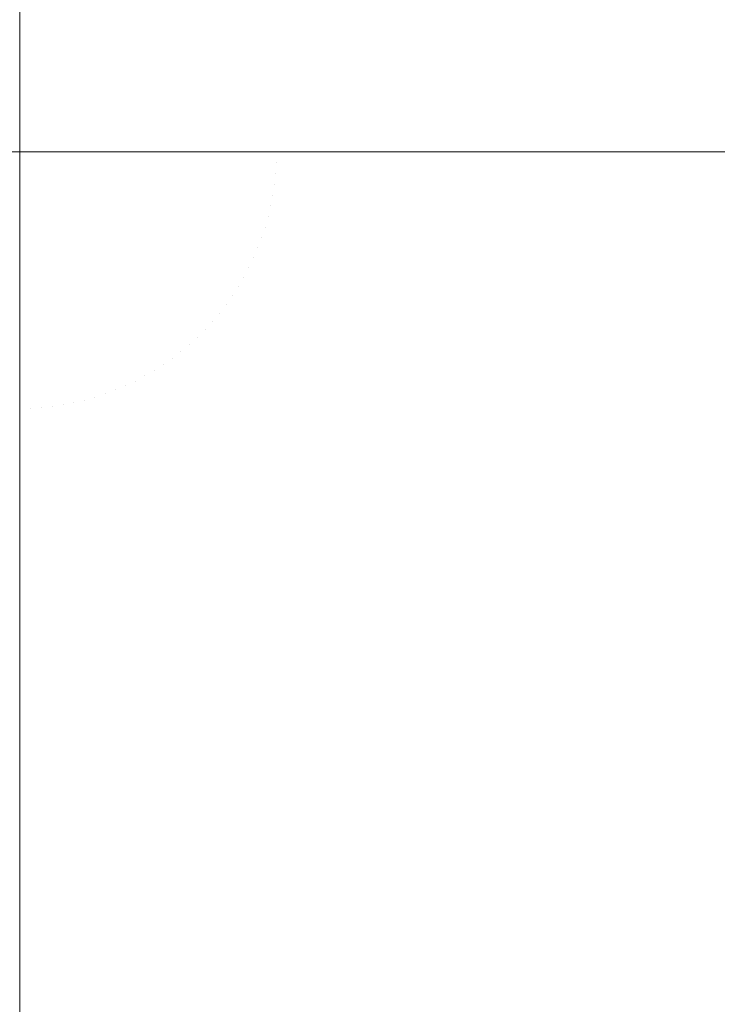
# Model space of a CAD drawing. Header units: centimetres. Extents: x -26 to 27.3, y -25.3 to -23.5.
# Tile 192 of 221: x 27.1825 to 27.1932, y -25.1729 to -25.1579. Entities that reach past the tile are written whole.
import ezdxf

# ---------------------------------------------------------------- set-up
doc = ezdxf.new("R2010")
doc.units = ezdxf.units.CM
doc.header["$LTSCALE"] = 2.54
doc.layers.add('Lucido design-1', color=7, linetype='Continuous')

# ---------------------------------------------------------------- blocks, each defined once
blk = doc.blocks.new('Gruppo-4-1')
at = {"color": 7, "linetype": 'Continuous', "lineweight": 9}
for points, invisible_edges in [([(27.18449, -25.159888, 1050.422017), (27.18449, -23.559888, 1050.422017), (27.182518, -23.559888, 1050.422055), (27.182518, -25.159888, 1050.422055)], 1), ([(27.18449, -23.559888, 1049.622075), (27.18449, -25.159888, 1049.622075), (27.182518, -25.159888, 1049.622055), (27.182518, -23.559888, 1049.622055)], 1), ([(27.186434, -23.559888, 1050.421979), (27.18449, -23.559888, 1050.422017), (27.18449, -25.159888, 1050.422017), (27.186434, -25.159888, 1050.421979)], 10), ([(27.188478, -23.559888, 1049.622233), (27.188478, -25.159888, 1049.622233), (27.18449, -25.159888, 1049.622075), (27.18449, -23.559888, 1049.622075)], 5), ([(27.186434, -25.159888, 1050.421979), (27.188477, -25.159888, 1050.421854), (27.188477, -23.559888, 1050.421854), (27.186434, -23.559888, 1050.421979)], 10), ([(27.190737, -23.559888, 1050.421717), (27.188477, -23.559888, 1050.421854), (27.188477, -25.159888, 1050.421854), (27.190737, -25.159888, 1050.421717)], 10), ([(27.192463, -23.559888, 1049.622551), (27.192463, -25.159888, 1049.622551), (27.188478, -25.159888, 1049.622233), (27.188478, -23.559888, 1049.622233)], 5), ([(27.190737, -25.159888, 1050.421717), (27.192461, -25.159888, 1050.421537), (27.192461, -23.559888, 1050.421537), (27.190737, -23.559888, 1050.421717)], 10), ([(27.195027, -23.559888, 1050.42127), (27.192461, -23.559888, 1050.421537), (27.192461, -25.159888, 1050.421537), (27.195027, -25.159888, 1050.42127)], 10), ([(27.196437, -23.559888, 1049.623029), (27.196437, -25.159888, 1049.623029), (27.192463, -25.159888, 1049.622551), (27.192463, -23.559888, 1049.622551)], 5), ([(-25.917482, -25.16186, 1049.622075), (-25.917482, -25.159888, 1049.622055), (27.182518, -25.159888, 1049.622055), (27.182518, -25.16186, 1049.622075)], 8), ([(27.18449, -25.159888, 1050.422017), (27.182518, -25.159888, 1050.422055), (27.18643, -25.160054, 1050.421979)], 10), ([(27.182518, -25.159888, 1050.422055), (27.18642, -25.16022, 1050.421979), (27.18643, -25.160054, 1050.421979)], 11), ([(27.182518, -25.159888, 1050.422055), (27.186402, -25.160385, 1050.421979), (27.18642, -25.16022, 1050.421979)], 11), ([(27.182518, -25.159888, 1050.422055), (27.186377, -25.16055, 1050.421979), (27.186402, -25.160385, 1050.421979)], 11), ([(27.182518, -25.159888, 1050.422055), (27.186346, -25.160713, 1050.421979), (27.186377, -25.16055, 1050.421979)], 11), ([(27.182518, -25.159888, 1050.422055), (27.186307, -25.160875, 1050.421979), (27.186346, -25.160713, 1050.421979)], 11), ([(27.182518, -25.159888, 1050.422055), (27.186262, -25.161035, 1050.421979), (27.186307, -25.160875, 1050.421979)], 11), ([(27.182518, -25.159888, 1050.422055), (27.18621, -25.161192, 1050.421979), (27.186262, -25.161035, 1050.421979)], 11), ([(27.182518, -25.159888, 1050.422055), (27.186151, -25.161348, 1050.421979), (27.18621, -25.161192, 1050.421979)], 11), ([(27.182518, -25.159888, 1050.422055), (27.186086, -25.161501, 1050.421979), (27.186151, -25.161348, 1050.421979)], 11), ([(27.182518, -25.159888, 1050.422055), (27.186014, -25.161651, 1050.421979), (27.186086, -25.161501, 1050.421979)], 11), ([(27.182518, -25.159888, 1050.422055), (27.185936, -25.161798, 1050.421979), (27.186014, -25.161651, 1050.421979)], 11), ([(27.182518, -25.159888, 1050.422055), (27.185852, -25.161941, 1050.421979), (27.185936, -25.161798, 1050.421979)], 11), ([(27.182518, -25.159888, 1050.422055), (27.185762, -25.162081, 1050.421979), (27.185852, -25.161941, 1050.421979)], 11), ([(27.182518, -25.159888, 1050.422055), (27.185666, -25.162216, 1050.421979), (27.185762, -25.162081, 1050.421979)], 11), ([(27.182518, -25.159888, 1050.422055), (27.185565, -25.162348, 1050.421979), (27.185666, -25.162216, 1050.421979)], 11), ([(27.182518, -25.159888, 1050.422055), (27.185457, -25.162475, 1050.421979), (27.185565, -25.162348, 1050.421979)], 11), ([(27.182518, -25.159888, 1050.422055), (27.185345, -25.162597, 1050.421979), (27.185457, -25.162475, 1050.421979)], 11), ([(27.182518, -25.159888, 1050.422055), (27.185227, -25.162715, 1050.421979), (27.185345, -25.162597, 1050.421979)], 11), ([(27.182518, -25.159888, 1050.422055), (27.185105, -25.162827, 1050.421979), (27.185227, -25.162715, 1050.421979)], 11), ([(27.182518, -25.159888, 1050.422055), (27.184978, -25.162935, 1050.421979), (27.185105, -25.162827, 1050.421979)], 11), ([(27.182518, -25.159888, 1050.422055), (27.184846, -25.163036, 1050.421979), (27.184978, -25.162935, 1050.421979)], 11), ([(27.182518, -25.159888, 1050.422055), (27.184711, -25.163132, 1050.421979), (27.184846, -25.163036, 1050.421979)], 11), ([(27.182518, -25.159888, 1050.422055), (27.184571, -25.163222, 1050.421979), (27.184711, -25.163132, 1050.421979)], 11), ([(27.182518, -25.159888, 1050.422055), (27.184428, -25.163307, 1050.421979), (27.184571, -25.163222, 1050.421979)], 11), ([(27.182518, -25.159888, 1050.422055), (27.184281, -25.163384, 1050.421979), (27.184428, -25.163307, 1050.421979)], 11), ([(27.182518, -25.159888, 1050.422055), (27.184131, -25.163456, 1050.421979), (27.184281, -25.163384, 1050.421979)], 11), ([(27.182518, -25.159888, 1050.422055), (27.183978, -25.163521, 1050.421979), (27.184131, -25.163456, 1050.421979)], 11), ([(27.182518, -25.159888, 1050.422055), (27.183822, -25.16358, 1050.421979), (27.183978, -25.163521, 1050.421979)], 11), ([(27.182518, -25.159888, 1050.422055), (27.183665, -25.163632, 1050.421979), (27.183822, -25.16358, 1050.421979)], 11), ([(27.182518, -25.159888, 1050.422055), (27.183505, -25.163677, 1050.421979), (27.183665, -25.163632, 1050.421979)], 11), ([(27.182518, -25.159888, 1050.422055), (27.183343, -25.163716, 1050.421979), (27.183505, -25.163677, 1050.421979)], 11), ([(27.182518, -25.159888, 1050.422055), (27.18318, -25.163747, 1050.421979), (27.183343, -25.163716, 1050.421979)], 11), ([(27.182518, -25.159888, 1050.422055), (27.183015, -25.163772, 1050.421979), (27.18318, -25.163747, 1050.421979)], 11), ([(27.182518, -25.159888, 1050.422055), (27.18285, -25.16379, 1050.421979), (27.183015, -25.163772, 1050.421979)], 11), ([(27.182518, -25.159888, 1050.422055), (27.182684, -25.1638, 1050.421979), (27.18285, -25.16379, 1050.421979)], 11), ([(27.182518, -25.159888, 1050.422055), (27.182518, -25.163804, 1050.421979), (27.182684, -25.1638, 1050.421979)], 10), ([(27.18449, -25.159888, 1049.622075), (27.184488, -25.159972, 1049.622075), (27.182518, -25.159888, 1049.622055)], 3), ([(27.184488, -25.159972, 1049.622075), (27.184483, -25.160055, 1049.622075), (27.182518, -25.159888, 1049.622055)], 11), ([(27.184483, -25.160055, 1049.622075), (27.184474, -25.160138, 1049.622075), (27.182518, -25.159888, 1049.622055)], 11), ([(27.184474, -25.160138, 1049.622075), (27.184462, -25.160221, 1049.622075), (27.182518, -25.159888, 1049.622055)], 11), ([(27.184462, -25.160221, 1049.622075), (27.184446, -25.160303, 1049.622075), (27.182518, -25.159888, 1049.622055)], 11), ([(27.184446, -25.160303, 1049.622075), (27.184426, -25.160385, 1049.622075), (27.182518, -25.159888, 1049.622055)], 11), ([(27.184426, -25.160385, 1049.622075), (27.184404, -25.160465, 1049.622075), (27.182518, -25.159888, 1049.622055)], 11), ([(27.184404, -25.160465, 1049.622075), (27.184377, -25.160545, 1049.622075), (27.182518, -25.159888, 1049.622055)], 11), ([(27.184377, -25.160545, 1049.622075), (27.184348, -25.160623, 1049.622075), (27.182518, -25.159888, 1049.622055)], 11), ([(27.184348, -25.160623, 1049.622075), (27.184315, -25.1607, 1049.622075), (27.182518, -25.159888, 1049.622055)], 11), ([(27.184315, -25.1607, 1049.622075), (27.184279, -25.160776, 1049.622075), (27.182518, -25.159888, 1049.622055)], 11), ([(27.184279, -25.160776, 1049.622075), (27.18424, -25.16085, 1049.622075), (27.182518, -25.159888, 1049.622055)], 11), ([(27.18424, -25.16085, 1049.622075), (27.184197, -25.160922, 1049.622075), (27.182518, -25.159888, 1049.622055)], 11), ([(27.184197, -25.160922, 1049.622075), (27.184152, -25.160992, 1049.622075), (27.182518, -25.159888, 1049.622055)], 11), ([(27.184152, -25.160992, 1049.622075), (27.184104, -25.161061, 1049.622075), (27.182518, -25.159888, 1049.622055)], 11), ([(27.184104, -25.161061, 1049.622075), (27.184052, -25.161127, 1049.622075), (27.182518, -25.159888, 1049.622055)], 11), ([(27.184052, -25.161127, 1049.622075), (27.183998, -25.161191, 1049.622075), (27.182518, -25.159888, 1049.622055)], 11), ([(27.183998, -25.161191, 1049.622075), (27.183942, -25.161253, 1049.622075), (27.182518, -25.159888, 1049.622055)], 11), ([(27.183942, -25.161253, 1049.622075), (27.183883, -25.161312, 1049.622075), (27.182518, -25.159888, 1049.622055)], 11), ([(27.183883, -25.161312, 1049.622075), (27.183821, -25.161368, 1049.622075), (27.182518, -25.159888, 1049.622055)], 11), ([(27.183821, -25.161368, 1049.622075), (27.183757, -25.161422, 1049.622075), (27.182518, -25.159888, 1049.622055)], 11), ([(27.183757, -25.161422, 1049.622075), (27.183691, -25.161474, 1049.622075), (27.182518, -25.159888, 1049.622055)], 11), ([(27.183691, -25.161474, 1049.622075), (27.183622, -25.161522, 1049.622075), (27.182518, -25.159888, 1049.622055)], 11), ([(27.183622, -25.161522, 1049.622075), (27.183552, -25.161567, 1049.622075), (27.182518, -25.159888, 1049.622055)], 11), ([(27.183552, -25.161567, 1049.622075), (27.18348, -25.16161, 1049.622075), (27.182518, -25.159888, 1049.622055)], 11), ([(27.18348, -25.16161, 1049.622075), (27.183406, -25.161649, 1049.622075), (27.182518, -25.159888, 1049.622055)], 11), ([(27.183406, -25.161649, 1049.622075), (27.18333, -25.161685, 1049.622075), (27.182518, -25.159888, 1049.622055)], 11), ([(27.18333, -25.161685, 1049.622075), (27.183253, -25.161718, 1049.622075), (27.182518, -25.159888, 1049.622055)], 11), ([(27.183253, -25.161718, 1049.622075), (27.183175, -25.161747, 1049.622075), (27.182518, -25.159888, 1049.622055)], 11), ([(27.183175, -25.161747, 1049.622075), (27.183095, -25.161774, 1049.622075), (27.182518, -25.159888, 1049.622055)], 11), ([(27.183095, -25.161774, 1049.622075), (27.183015, -25.161796, 1049.622075), (27.182518, -25.159888, 1049.622055)], 11), ([(27.183015, -25.161796, 1049.622075), (27.182933, -25.161816, 1049.622075), (27.182518, -25.159888, 1049.622055)], 11), ([(27.182933, -25.161816, 1049.622075), (27.182851, -25.161832, 1049.622075), (27.182518, -25.159888, 1049.622055)], 11), ([(27.182851, -25.161832, 1049.622075), (27.182768, -25.161844, 1049.622075), (27.182518, -25.159888, 1049.622055)], 11), ([(27.182768, -25.161844, 1049.622075), (27.182685, -25.161853, 1049.622075), (27.182518, -25.159888, 1049.622055)], 11), ([(27.182685, -25.161853, 1049.622075), (27.182602, -25.161858, 1049.622075), (27.182518, -25.159888, 1049.622055)], 11), ([(27.182602, -25.161858, 1049.622075), (27.182518, -25.16186, 1049.622075), (27.182518, -25.159888, 1049.622055)], 9), ([(27.188473, -25.160141, 1049.622233), (27.188457, -25.160393, 1049.622233), (27.184483, -25.160055, 1049.622075), (27.184488, -25.159972, 1049.622075)], 15), ([(27.188478, -25.159888, 1049.622233), (27.188473, -25.160141, 1049.622233), (27.184488, -25.159972, 1049.622075), (27.18449, -25.159888, 1049.622075)], 7), ([(27.18643, -25.160054, 1050.421979), (27.186434, -25.159888, 1050.421979), (27.18449, -25.159888, 1050.422017)], 9), ([(27.188477, -25.159888, 1050.421854), (27.186434, -25.159888, 1050.421979), (27.18643, -25.160054, 1050.421979), (27.19073, -25.160237, 1050.421717)], 14), ([(27.192463, -25.159888, 1049.622551), (27.192454, -25.16031, 1049.622551), (27.188473, -25.160141, 1049.622233), (27.188478, -25.159888, 1049.622233)], 7), ([(27.19073, -25.160237, 1050.421717), (27.190737, -25.159888, 1050.421717), (27.188477, -25.159888, 1050.421854)], 9), ([(27.192461, -25.159888, 1050.421537), (27.190737, -25.159888, 1050.421717), (27.19073, -25.160237, 1050.421717), (27.195016, -25.160419, 1050.42127)], 14), ([(27.196437, -25.159888, 1049.623029), (27.196425, -25.160479, 1049.623029), (27.192454, -25.16031, 1049.622551), (27.192463, -25.159888, 1049.622551)], 7), ([(27.195016, -25.160419, 1050.42127), (27.195027, -25.159888, 1050.42127), (27.192461, -25.159888, 1050.421537)], 9), ([(27.188457, -25.160393, 1049.622233), (27.18843, -25.160645, 1049.622233), (27.184474, -25.160138, 1049.622075), (27.184483, -25.160055, 1049.622075)], 15), ([(27.18643, -25.160054, 1050.421979), (27.18642, -25.16022, 1050.421979), (27.190708, -25.160585, 1050.421717), (27.19073, -25.160237, 1050.421717)], 15), ([(27.188393, -25.160895, 1049.622233), (27.188345, -25.161144, 1049.622233), (27.184446, -25.160303, 1049.622075), (27.184462, -25.160221, 1049.622075)], 15), ([(27.18843, -25.160645, 1049.622233), (27.188393, -25.160895, 1049.622233), (27.184462, -25.160221, 1049.622075), (27.184474, -25.160138, 1049.622075)], 15), ([(27.18642, -25.16022, 1050.421979), (27.186402, -25.160385, 1050.421979), (27.190671, -25.160932, 1050.421717), (27.190708, -25.160585, 1050.421717)], 15), ([(27.192454, -25.16031, 1049.622551), (27.192427, -25.160731, 1049.622551), (27.188457, -25.160393, 1049.622233), (27.188473, -25.160141, 1049.622233)], 15), ([(27.19073, -25.160237, 1050.421717), (27.190708, -25.160585, 1050.421717), (27.194982, -25.160949, 1050.42127), (27.195016, -25.160419, 1050.42127)], 15), ([(27.188286, -25.16139, 1049.622233), (27.188217, -25.161633, 1049.622233), (27.184404, -25.160465, 1049.622075), (27.184426, -25.160385, 1049.622075)], 15), ([(27.188345, -25.161144, 1049.622233), (27.188286, -25.16139, 1049.622233), (27.184426, -25.160385, 1049.622075), (27.184446, -25.160303, 1049.622075)], 15), ([(27.186402, -25.160385, 1050.421979), (27.186377, -25.16055, 1050.421979), (27.190619, -25.161277, 1050.421717), (27.190671, -25.160932, 1050.421717)], 15), ([(27.192427, -25.160731, 1049.622551), (27.192383, -25.161151, 1049.622551), (27.18843, -25.160645, 1049.622233), (27.188457, -25.160393, 1049.622233)], 15), ([(27.196425, -25.160479, 1049.623029), (27.196387, -25.161068, 1049.623029), (27.192427, -25.160731, 1049.622551), (27.192454, -25.16031, 1049.622551)], 15), ([(27.188138, -25.161874, 1049.622233), (27.188049, -25.16211, 1049.622233), (27.184348, -25.160623, 1049.622075), (27.184377, -25.160545, 1049.622075)], 15), ([(27.188217, -25.161633, 1049.622233), (27.188138, -25.161874, 1049.622233), (27.184377, -25.160545, 1049.622075), (27.184404, -25.160465, 1049.622075)], 15), ([(27.186377, -25.16055, 1050.421979), (27.186346, -25.160713, 1050.421979), (27.190553, -25.16162, 1050.421717), (27.190619, -25.161277, 1050.421717)], 15), ([(27.187949, -25.162343, 1049.622233), (27.18784, -25.162571, 1049.622233), (27.184279, -25.160776, 1049.622075), (27.184315, -25.1607, 1049.622075)], 15), ([(27.188049, -25.16211, 1049.622233), (27.187949, -25.162343, 1049.622233), (27.184315, -25.1607, 1049.622075), (27.184348, -25.160623, 1049.622075)], 15), ([(27.186346, -25.160713, 1050.421979), (27.186307, -25.160875, 1050.421979), (27.190472, -25.161959, 1050.421717), (27.190553, -25.16162, 1050.421717)], 15), ([(27.192383, -25.161151, 1049.622551), (27.19232, -25.161569, 1049.622551), (27.188393, -25.160895, 1049.622233), (27.18843, -25.160645, 1049.622233)], 15), ([(27.190708, -25.160585, 1050.421717), (27.190671, -25.160932, 1050.421717), (27.194926, -25.161477, 1050.42127), (27.194982, -25.160949, 1050.42127)], 15), ([(27.187722, -25.162795, 1049.622233), (27.187593, -25.163013, 1049.622233), (27.184197, -25.160922, 1049.622075), (27.18424, -25.16085, 1049.622075)], 15), ([(27.18784, -25.162571, 1049.622233), (27.187722, -25.162795, 1049.622233), (27.18424, -25.16085, 1049.622075), (27.184279, -25.160776, 1049.622075)], 15), ([(27.186307, -25.160875, 1050.421979), (27.186262, -25.161035, 1050.421979), (27.190377, -25.162295, 1050.421717), (27.190472, -25.161959, 1050.421717)], 15), ([(27.196387, -25.161068, 1049.623029), (27.196325, -25.161656, 1049.623029), (27.192383, -25.161151, 1049.622551), (27.192427, -25.160731, 1049.622551)], 15), ([(27.187456, -25.163226, 1049.622233), (27.18731, -25.163432, 1049.622233), (27.184104, -25.161061, 1049.622075), (27.184152, -25.160992, 1049.622075)], 15), ([(27.187593, -25.163013, 1049.622233), (27.187456, -25.163226, 1049.622233), (27.184152, -25.160992, 1049.622075), (27.184197, -25.160922, 1049.622075)], 15), ([(27.19232, -25.161569, 1049.622551), (27.19224, -25.161983, 1049.622551), (27.188345, -25.161144, 1049.622233), (27.188393, -25.160895, 1049.622233)], 15), ([(27.190671, -25.160932, 1050.421717), (27.190619, -25.161277, 1050.421717), (27.194847, -25.162002, 1050.42127), (27.194926, -25.161477, 1050.42127)], 15), ([(27.187155, -25.163633, 1049.622233), (27.186992, -25.163826, 1049.622233), (27.183998, -25.161191, 1049.622075), (27.184052, -25.161127, 1049.622075)], 15), ([(27.18731, -25.163432, 1049.622233), (27.187155, -25.163633, 1049.622233), (27.184052, -25.161127, 1049.622075), (27.184104, -25.161061, 1049.622075)], 15), ([(27.186262, -25.161035, 1050.421979), (27.18621, -25.161192, 1050.421979), (27.190268, -25.162626, 1050.421717), (27.190377, -25.162295, 1050.421717)], 15), ([(27.19224, -25.161983, 1049.622551), (27.192142, -25.162394, 1049.622551), (27.188286, -25.16139, 1049.622233), (27.188345, -25.161144, 1049.622233)], 15), ([(27.196325, -25.161656, 1049.623029), (27.196237, -25.16224, 1049.623029), (27.19232, -25.161569, 1049.622551), (27.192383, -25.161151, 1049.622551)], 15), ([(27.186642, -25.164191, 1049.622233), (27.186456, -25.164362, 1049.622233), (27.183821, -25.161368, 1049.622075), (27.183883, -25.161312, 1049.622075)], 15), ([(27.186821, -25.164012, 1049.622233), (27.186642, -25.164191, 1049.622233), (27.183883, -25.161312, 1049.622075), (27.183942, -25.161253, 1049.622075)], 15), ([(27.186992, -25.163826, 1049.622233), (27.186821, -25.164012, 1049.622233), (27.183942, -25.161253, 1049.622075), (27.183998, -25.161191, 1049.622075)], 15), ([(27.18621, -25.161192, 1050.421979), (27.186151, -25.161348, 1050.421979), (27.190145, -25.162953, 1050.421717), (27.190268, -25.162626, 1050.421717)], 15), ([(27.190619, -25.161277, 1050.421717), (27.190553, -25.16162, 1050.421717), (27.194746, -25.162523, 1050.42127), (27.194847, -25.162002, 1050.42127)], 15), ([(27.186062, -25.16468, 1049.622233), (27.185856, -25.164826, 1049.622233), (27.183622, -25.161522, 1049.622075), (27.183691, -25.161474, 1049.622075)], 15), ([(27.186262, -25.164525, 1049.622233), (27.186062, -25.16468, 1049.622233), (27.183691, -25.161474, 1049.622075), (27.183757, -25.161422, 1049.622075)], 15), ([(27.186456, -25.164362, 1049.622233), (27.186262, -25.164525, 1049.622233), (27.183757, -25.161422, 1049.622075), (27.183821, -25.161368, 1049.622075)], 15), ([(27.186151, -25.161348, 1050.421979), (27.186086, -25.161501, 1050.421979), (27.190008, -25.163274, 1050.421717), (27.190145, -25.162953, 1050.421717)], 15), ([(27.192142, -25.162394, 1049.622551), (27.192027, -25.1628, 1049.622551), (27.188217, -25.161633, 1049.622233), (27.188286, -25.16139, 1049.622233)], 15), ([(27.185425, -25.165092, 1049.622233), (27.185201, -25.16521, 1049.622233), (27.183406, -25.161649, 1049.622075), (27.18348, -25.16161, 1049.622075)], 15), ([(27.185643, -25.164964, 1049.622233), (27.185425, -25.165092, 1049.622233), (27.18348, -25.16161, 1049.622075), (27.183552, -25.161567, 1049.622075)], 15), ([(27.185856, -25.164826, 1049.622233), (27.185643, -25.164964, 1049.622233), (27.183552, -25.161567, 1049.622075), (27.183622, -25.161522, 1049.622075)], 15), ([(27.186086, -25.161501, 1050.421979), (27.186014, -25.161651, 1050.421979), (27.189857, -25.163588, 1050.421717), (27.190008, -25.163274, 1050.421717)], 15), ([(27.190553, -25.16162, 1050.421717), (27.190472, -25.161959, 1050.421717), (27.194623, -25.16304, 1050.42127), (27.194746, -25.162523, 1050.42127)], 15), ([(27.196237, -25.16224, 1049.623029), (27.196125, -25.162821, 1049.623029), (27.19224, -25.161983, 1049.622551), (27.19232, -25.161569, 1049.622551)], 15), ([(27.184263, -25.165587, 1049.622233), (27.18402, -25.165656, 1049.622233), (27.183015, -25.161796, 1049.622075), (27.183095, -25.161774, 1049.622075)], 15), ([(27.184504, -25.165508, 1049.622233), (27.184263, -25.165587, 1049.622233), (27.183095, -25.161774, 1049.622075), (27.183175, -25.161747, 1049.622075)], 15), ([(27.18474, -25.165419, 1049.622233), (27.184504, -25.165508, 1049.622233), (27.183175, -25.161747, 1049.622075), (27.183253, -25.161718, 1049.622075)], 15), ([(27.184973, -25.165319, 1049.622233), (27.18474, -25.165419, 1049.622233), (27.183253, -25.161718, 1049.622075), (27.18333, -25.161685, 1049.622075)], 15), ([(27.185201, -25.16521, 1049.622233), (27.184973, -25.165319, 1049.622233), (27.18333, -25.161685, 1049.622075), (27.183406, -25.161649, 1049.622075)], 15), ([(27.186014, -25.161651, 1050.421979), (27.185936, -25.161798, 1050.421979), (27.189694, -25.163897, 1050.421717), (27.189857, -25.163588, 1050.421717)], 15), ([(27.192027, -25.1628, 1049.622551), (27.191895, -25.163201, 1049.622551), (27.188138, -25.161874, 1049.622233), (27.188217, -25.161633, 1049.622233)], 15), ([(27.182518, -25.16186, 1049.622075), (27.182518, -25.164249, 1049.62217), (-25.917482, -25.164249, 1049.62217), (-25.917482, -25.16186, 1049.622075)], 10), ([(27.182518, -25.164249, 1049.62217), (27.182518, -25.16186, 1049.622075), (27.182602, -25.161858, 1049.622075), (27.182771, -25.165843, 1049.622233)], 14), ([(27.183023, -25.165827, 1049.622233), (27.182771, -25.165843, 1049.622233), (27.182602, -25.161858, 1049.622075), (27.182685, -25.161853, 1049.622075)], 15), ([(27.183275, -25.1658, 1049.622233), (27.183023, -25.165827, 1049.622233), (27.182685, -25.161853, 1049.622075), (27.182768, -25.161844, 1049.622075)], 15), ([(27.183525, -25.165763, 1049.622233), (27.183275, -25.1658, 1049.622233), (27.182768, -25.161844, 1049.622075), (27.182851, -25.161832, 1049.622075)], 15), ([(27.183774, -25.165715, 1049.622233), (27.183525, -25.165763, 1049.622233), (27.182851, -25.161832, 1049.622075), (27.182933, -25.161816, 1049.622075)], 15), ([(27.18402, -25.165656, 1049.622233), (27.183774, -25.165715, 1049.622233), (27.182933, -25.161816, 1049.622075), (27.183015, -25.161796, 1049.622075)], 15), ([(27.185936, -25.161798, 1050.421979), (27.185852, -25.161941, 1050.421979), (27.189517, -25.164198, 1050.421717), (27.189694, -25.163897, 1050.421717)], 15), ([(27.191895, -25.163201, 1049.622551), (27.191746, -25.163596, 1049.622551), (27.188049, -25.16211, 1049.622233), (27.188138, -25.161874, 1049.622233)], 15), ([(27.185762, -25.162081, 1050.421979), (27.185666, -25.162216, 1050.421979), (27.189126, -25.164776, 1050.421717), (27.189328, -25.164491, 1050.421717)], 15), ([(27.185852, -25.161941, 1050.421979), (27.185762, -25.162081, 1050.421979), (27.189328, -25.164491, 1050.421717), (27.189517, -25.164198, 1050.421717)], 15), ([(27.190472, -25.161959, 1050.421717), (27.190377, -25.162295, 1050.421717), (27.194479, -25.163551, 1050.42127), (27.194623, -25.16304, 1050.42127)], 15), ([(27.196125, -25.162821, 1049.623029), (27.195988, -25.163395, 1049.623029), (27.192142, -25.162394, 1049.622551), (27.19224, -25.161983, 1049.622551)], 15), ([(27.185666, -25.162216, 1050.421979), (27.185565, -25.162348, 1050.421979), (27.188913, -25.165052, 1050.421717), (27.189126, -25.164776, 1050.421717)], 15), ([(27.191746, -25.163596, 1049.622551), (27.19158, -25.163984, 1049.622551), (27.187949, -25.162343, 1049.622233), (27.188049, -25.16211, 1049.622233)], 15), ([(27.185565, -25.162348, 1050.421979), (27.185457, -25.162475, 1050.421979), (27.188688, -25.165318, 1050.421717), (27.188913, -25.165052, 1050.421717)], 15), ([(27.19158, -25.163984, 1049.622551), (27.191398, -25.164365, 1049.622551), (27.18784, -25.162571, 1049.622233), (27.187949, -25.162343, 1049.622233)], 15), ([(27.190377, -25.162295, 1050.421717), (27.190268, -25.162626, 1050.421717), (27.194312, -25.164055, 1050.42127), (27.194479, -25.163551, 1050.42127)], 15), ([(27.185457, -25.162475, 1050.421979), (27.185345, -25.162597, 1050.421979), (27.188452, -25.165575, 1050.421717), (27.188688, -25.165318, 1050.421717)], 15), ([(27.195988, -25.163395, 1049.623029), (27.195827, -25.163964, 1049.623029), (27.192027, -25.1628, 1049.622551), (27.192142, -25.162394, 1049.622551)], 15), ([(27.185345, -25.162597, 1050.421979), (27.185227, -25.162715, 1050.421979), (27.188205, -25.165822, 1050.421717), (27.188452, -25.165575, 1050.421717)], 15), ([(27.191398, -25.164365, 1049.622551), (27.1912, -25.164738, 1049.622551), (27.187722, -25.162795, 1049.622233), (27.18784, -25.162571, 1049.622233)], 15), ([(27.190268, -25.162626, 1050.421717), (27.190145, -25.162953, 1050.421717), (27.194125, -25.164552, 1050.42127), (27.194312, -25.164055, 1050.42127)], 15), ([(27.185105, -25.162827, 1050.421979), (27.184978, -25.162935, 1050.421979), (27.187682, -25.166283, 1050.421717), (27.187948, -25.166058, 1050.421717)], 15), ([(27.185227, -25.162715, 1050.421979), (27.185105, -25.162827, 1050.421979), (27.187948, -25.166058, 1050.421717), (27.188205, -25.165822, 1050.421717)], 15), ([(27.1912, -25.164738, 1049.622551), (27.190986, -25.165102, 1049.622551), (27.187593, -25.163013, 1049.622233), (27.187722, -25.162795, 1049.622233)], 15), ([(27.195827, -25.163964, 1049.623029), (27.195642, -25.164525, 1049.623029), (27.191895, -25.163201, 1049.622551), (27.192027, -25.1628, 1049.622551)], 15), ([(27.184978, -25.162935, 1050.421979), (27.184846, -25.163036, 1050.421979), (27.187405, -25.166496, 1050.421717), (27.187682, -25.166283, 1050.421717)], 15), ([(27.190145, -25.162953, 1050.421717), (27.190008, -25.163274, 1050.421717), (27.193916, -25.16504, 1050.42127), (27.194125, -25.164552, 1050.42127)], 15), ([(27.184711, -25.163132, 1050.421979), (27.184571, -25.163222, 1050.421979), (27.186827, -25.166887, 1050.421717), (27.187121, -25.166698, 1050.421717)], 15), ([(27.184846, -25.163036, 1050.421979), (27.184711, -25.163132, 1050.421979), (27.187121, -25.166698, 1050.421717), (27.187405, -25.166496, 1050.421717)], 15), ([(27.190986, -25.165102, 1049.622551), (27.190758, -25.165457, 1049.622551), (27.187456, -25.163226, 1049.622233), (27.187593, -25.163013, 1049.622233)], 15), ([(27.184571, -25.163222, 1050.421979), (27.184428, -25.163307, 1050.421979), (27.186527, -25.167064, 1050.421717), (27.186827, -25.166887, 1050.421717)], 15), ([(27.190758, -25.165457, 1049.622551), (27.190514, -25.165802, 1049.622551), (27.18731, -25.163432, 1049.622233), (27.187456, -25.163226, 1049.622233)], 15), ([(27.190008, -25.163274, 1050.421717), (27.189857, -25.163588, 1050.421717), (27.193688, -25.16552, 1050.42127), (27.193916, -25.16504, 1050.42127)], 15), ([(27.195642, -25.164525, 1049.623029), (27.195434, -25.165078, 1049.623029), (27.191746, -25.163596, 1049.622551), (27.191895, -25.163201, 1049.622551)], 15), ([(27.184281, -25.163384, 1050.421979), (27.184131, -25.163456, 1050.421979), (27.185904, -25.167378, 1050.421717), (27.186218, -25.167227, 1050.421717)], 15), ([(27.184428, -25.163307, 1050.421979), (27.184281, -25.163384, 1050.421979), (27.186218, -25.167227, 1050.421717), (27.186527, -25.167064, 1050.421717)], 15), ([(27.190514, -25.165802, 1049.622551), (27.190256, -25.166136, 1049.622551), (27.187155, -25.163633, 1049.622233), (27.18731, -25.163432, 1049.622233)], 15), ([(27.183822, -25.16358, 1050.421979), (27.183665, -25.163632, 1050.421979), (27.184925, -25.167747, 1050.421717), (27.185256, -25.167638, 1050.421717)], 15), ([(27.183978, -25.163521, 1050.421979), (27.183822, -25.16358, 1050.421979), (27.185256, -25.167638, 1050.421717), (27.185583, -25.167515, 1050.421717)], 15), ([(27.184131, -25.163456, 1050.421979), (27.183978, -25.163521, 1050.421979), (27.185583, -25.167515, 1050.421717), (27.185904, -25.167378, 1050.421717)], 15), ([(27.183343, -25.163716, 1050.421979), (27.18318, -25.163747, 1050.421979), (27.183907, -25.167989, 1050.421717), (27.18425, -25.167923, 1050.421717)], 15), ([(27.183505, -25.163677, 1050.421979), (27.183343, -25.163716, 1050.421979), (27.18425, -25.167923, 1050.421717), (27.184589, -25.167842, 1050.421717)], 15), ([(27.183665, -25.163632, 1050.421979), (27.183505, -25.163677, 1050.421979), (27.184589, -25.167842, 1050.421717), (27.184925, -25.167747, 1050.421717)], 15), ([(27.190256, -25.166136, 1049.622551), (27.189983, -25.166458, 1049.622551), (27.186992, -25.163826, 1049.622233), (27.187155, -25.163633, 1049.622233)], 15), ([(27.189857, -25.163588, 1050.421717), (27.189694, -25.163897, 1050.421717), (27.193438, -25.165989, 1050.42127), (27.193688, -25.16552, 1050.42127)], 15), ([(27.195434, -25.165078, 1049.623029), (27.195202, -25.165621, 1049.623029), (27.19158, -25.163984, 1049.622551), (27.191746, -25.163596, 1049.622551)], 15), ([(27.182684, -25.1638, 1050.421979), (27.182518, -25.163804, 1050.421979), (27.182518, -25.164132, 1050.421959)], 9), ([(27.182518, -25.164132, 1050.421959), (27.182518, -25.168107, 1050.421717), (27.182867, -25.1681, 1050.421717), (27.182684, -25.1638, 1050.421979)], 14), ([(27.18285, -25.16379, 1050.421979), (27.182684, -25.1638, 1050.421979), (27.182867, -25.1681, 1050.421717), (27.183215, -25.168078, 1050.421717)], 15), ([(27.183015, -25.163772, 1050.421979), (27.18285, -25.16379, 1050.421979), (27.183215, -25.168078, 1050.421717), (27.183562, -25.168041, 1050.421717)], 15), ([(27.18318, -25.163747, 1050.421979), (27.183015, -25.163772, 1050.421979), (27.183562, -25.168041, 1050.421717), (27.183907, -25.167989, 1050.421717)], 15), ([(27.189983, -25.166458, 1049.622551), (27.189698, -25.166769, 1049.622551), (27.186821, -25.164012, 1049.622233), (27.186992, -25.163826, 1049.622233)], 15), ([(27.189698, -25.166769, 1049.622551), (27.189399, -25.167068, 1049.622551), (27.186642, -25.164191, 1049.622233), (27.186821, -25.164012, 1049.622233)], 15), ([(27.189694, -25.163897, 1050.421717), (27.189517, -25.164198, 1050.421717), (27.19317, -25.166447, 1050.42127), (27.193438, -25.165989, 1050.42127)], 15), ([(27.195202, -25.165621, 1049.623029), (27.194947, -25.166155, 1049.623029), (27.191398, -25.164365, 1049.622551), (27.19158, -25.163984, 1049.622551)], 15), ([(-25.917482, -25.165849, 1049.622233), (-25.917482, -25.164249, 1049.62217), (27.182518, -25.164249, 1049.62217), (27.182518, -25.165849, 1049.622233)], 10), ([(27.182771, -25.165843, 1049.622233), (27.182518, -25.165849, 1049.622233), (27.182518, -25.164249, 1049.62217)], 9), ([(27.189399, -25.167068, 1049.622551), (27.189088, -25.167354, 1049.622551), (27.186456, -25.164362, 1049.622233), (27.186642, -25.164191, 1049.622233)], 15), ([(27.189517, -25.164198, 1050.421717), (27.189328, -25.164491, 1050.421717), (27.192882, -25.166893, 1050.42127), (27.19317, -25.166447, 1050.42127)], 15), ([(27.189088, -25.167354, 1049.622551), (27.188766, -25.167626, 1049.622551), (27.186262, -25.164525, 1049.622233), (27.186456, -25.164362, 1049.622233)], 15), ([(27.194947, -25.166155, 1049.623029), (27.19467, -25.166676, 1049.623029), (27.1912, -25.164738, 1049.622551), (27.191398, -25.164365, 1049.622551)], 15), ([(27.188766, -25.167626, 1049.622551), (27.188432, -25.167884, 1049.622551), (27.186062, -25.16468, 1049.622233), (27.186262, -25.164525, 1049.622233)], 15), ([(27.189328, -25.164491, 1050.421717), (27.189126, -25.164776, 1050.421717), (27.192575, -25.167326, 1050.42127), (27.192882, -25.166893, 1050.42127)], 15), ([(27.188432, -25.167884, 1049.622551), (27.188087, -25.168128, 1049.622551), (27.185856, -25.164826, 1049.622233), (27.186062, -25.16468, 1049.622233)], 15), ([(27.189126, -25.164776, 1050.421717), (27.188913, -25.165052, 1050.421717), (27.19225, -25.167746, 1050.42127), (27.192575, -25.167326, 1050.42127)], 15), ([(27.19467, -25.166676, 1049.623029), (27.194371, -25.167186, 1049.623029), (27.190986, -25.165102, 1049.622551), (27.1912, -25.164738, 1049.622551)], 15), ([(27.188087, -25.168128, 1049.622551), (27.187732, -25.168357, 1049.622551), (27.185643, -25.164964, 1049.622233), (27.185856, -25.164826, 1049.622233)], 15), ([(27.187732, -25.168357, 1049.622551), (27.187368, -25.16857, 1049.622551), (27.185425, -25.165092, 1049.622233), (27.185643, -25.164964, 1049.622233)], 15), ([(27.188913, -25.165052, 1050.421717), (27.188688, -25.165318, 1050.421717), (27.191908, -25.168152, 1050.42127), (27.19225, -25.167746, 1050.42127)], 15), ([(27.186995, -25.168768, 1049.622551), (27.186614, -25.16895, 1049.622551), (27.184973, -25.165319, 1049.622233), (27.185201, -25.16521, 1049.622233)], 15), ([(27.187368, -25.16857, 1049.622551), (27.186995, -25.168768, 1049.622551), (27.185201, -25.16521, 1049.622233), (27.185425, -25.165092, 1049.622233)], 15), ([(27.194371, -25.167186, 1049.623029), (27.19405, -25.167682, 1049.623029), (27.190758, -25.165457, 1049.622551), (27.190986, -25.165102, 1049.622551)], 15), ([(27.186614, -25.16895, 1049.622551), (27.186226, -25.169116, 1049.622551), (27.18474, -25.165419, 1049.622233), (27.184973, -25.165319, 1049.622233)], 15), ([(27.188688, -25.165318, 1050.421717), (27.188452, -25.165575, 1050.421717), (27.191549, -25.168543, 1050.42127), (27.191908, -25.168152, 1050.42127)], 15), ([(27.185831, -25.169265, 1049.622551), (27.18543, -25.169397, 1049.622551), (27.184263, -25.165587, 1049.622233), (27.184504, -25.165508, 1049.622233)], 15), ([(27.186226, -25.169116, 1049.622551), (27.185831, -25.169265, 1049.622551), (27.184504, -25.165508, 1049.622233), (27.18474, -25.165419, 1049.622233)], 15), ([(27.19405, -25.167682, 1049.623029), (27.193709, -25.168165, 1049.623029), (27.190514, -25.165802, 1049.622551), (27.190758, -25.165457, 1049.622551)], 15), ([(27.185024, -25.169512, 1049.622551), (27.184613, -25.16961, 1049.622551), (27.183774, -25.165715, 1049.622233), (27.18402, -25.165656, 1049.622233)], 15), ([(27.18543, -25.169397, 1049.622551), (27.185024, -25.169512, 1049.622551), (27.18402, -25.165656, 1049.622233), (27.184263, -25.165587, 1049.622233)], 15), ([(27.188452, -25.165575, 1050.421717), (27.188205, -25.165822, 1050.421717), (27.191173, -25.168919, 1050.42127), (27.191549, -25.168543, 1050.42127)], 15), ([(27.183361, -25.169797, 1049.622551), (27.18294, -25.169824, 1049.622551), (27.182771, -25.165843, 1049.622233), (27.183023, -25.165827, 1049.622233)], 15), ([(27.183781, -25.169753, 1049.622551), (27.183361, -25.169797, 1049.622551), (27.183023, -25.165827, 1049.622233), (27.183275, -25.1658, 1049.622233)], 15), ([(27.184199, -25.16969, 1049.622551), (27.183781, -25.169753, 1049.622551), (27.183275, -25.1658, 1049.622233), (27.183525, -25.165763, 1049.622233)], 15), ([(27.184613, -25.16961, 1049.622551), (27.184199, -25.16969, 1049.622551), (27.183525, -25.165763, 1049.622233), (27.183774, -25.165715, 1049.622233)], 15), ([(27.188205, -25.165822, 1050.421717), (27.187948, -25.166058, 1050.421717), (27.190782, -25.169278, 1050.42127), (27.191173, -25.168919, 1050.42127)], 15), ([(27.193709, -25.168165, 1049.623029), (27.193348, -25.168632, 1049.623029), (27.190256, -25.166136, 1049.622551), (27.190514, -25.165802, 1049.622551)], 15), ([(27.182518, -25.165849, 1049.622233), (27.182518, -25.168602, 1049.622453), (-25.917482, -25.168602, 1049.622453), (-25.917482, -25.165849, 1049.622233)], 10), ([(27.182518, -25.168602, 1049.622453), (27.182518, -25.165849, 1049.622233), (27.182771, -25.165843, 1049.622233), (27.18294, -25.169824, 1049.622551)], 14), ([(27.187948, -25.166058, 1050.421717), (27.187682, -25.166283, 1050.421717), (27.190376, -25.16962, 1050.42127), (27.190782, -25.169278, 1050.42127)], 15), ([(27.193348, -25.168632, 1049.623029), (27.192967, -25.169084, 1049.623029), (27.189983, -25.166458, 1049.622551), (27.190256, -25.166136, 1049.622551)], 15), ([(27.187682, -25.166283, 1050.421717), (27.187405, -25.166496, 1050.421717), (27.189956, -25.169945, 1050.42127), (27.190376, -25.16962, 1050.42127)], 15), ([(27.187405, -25.166496, 1050.421717), (27.187121, -25.166698, 1050.421717), (27.189523, -25.170252, 1050.42127), (27.189956, -25.169945, 1050.42127)], 15), ([(27.192967, -25.169084, 1049.623029), (27.192567, -25.169519, 1049.623029), (27.189698, -25.166769, 1049.622551), (27.189983, -25.166458, 1049.622551)], 15), ([(27.19317, -25.166447, 1050.42127), (27.192882, -25.166893, 1050.42127), (27.19641, -25.169278, 1050.420639), (27.196796, -25.16868, 1050.420639)], 15), ([(27.187121, -25.166698, 1050.421717), (27.186827, -25.166887, 1050.421717), (27.189076, -25.17054, 1050.42127), (27.189523, -25.170252, 1050.42127)], 15), ([(27.186827, -25.166887, 1050.421717), (27.186527, -25.167064, 1050.421717), (27.188619, -25.170809, 1050.42127), (27.189076, -25.17054, 1050.42127)], 15), ([(27.192567, -25.169519, 1049.623029), (27.192149, -25.169937, 1049.623029), (27.189399, -25.167068, 1049.622551), (27.189698, -25.166769, 1049.622551)], 15), ([(27.192882, -25.166893, 1050.42127), (27.192575, -25.167326, 1050.42127), (27.195999, -25.169859, 1050.420639), (27.19641, -25.169278, 1050.420639)], 15), ([(27.186527, -25.167064, 1050.421717), (27.186218, -25.167227, 1050.421717), (27.18815, -25.171058, 1050.42127), (27.188619, -25.170809, 1050.42127)], 15), ([(27.192149, -25.169937, 1049.623029), (27.191714, -25.170337, 1049.623029), (27.189088, -25.167354, 1049.622551), (27.189399, -25.167068, 1049.622551)], 15), ([(27.186218, -25.167227, 1050.421717), (27.185904, -25.167378, 1050.421717), (27.18767, -25.171287, 1050.42127), (27.18815, -25.171058, 1050.42127)], 15), ([(27.192575, -25.167326, 1050.42127), (27.19225, -25.167746, 1050.42127), (27.195564, -25.170422, 1050.420639), (27.195999, -25.169859, 1050.420639)], 15), ([(27.185904, -25.167378, 1050.421717), (27.185583, -25.167515, 1050.421717), (27.187182, -25.171495, 1050.42127), (27.18767, -25.171287, 1050.42127)], 15), ([(27.191714, -25.170337, 1049.623029), (27.191262, -25.170718, 1049.623029), (27.188766, -25.167626, 1049.622551), (27.189088, -25.167354, 1049.622551)], 15), ([(27.185256, -25.167638, 1050.421717), (27.184925, -25.167747, 1050.421717), (27.186181, -25.171849, 1050.42127), (27.186685, -25.171682, 1050.42127)], 15), ([(27.185583, -25.167515, 1050.421717), (27.185256, -25.167638, 1050.421717), (27.186685, -25.171682, 1050.42127), (27.187182, -25.171495, 1050.42127)], 15), ([(27.191262, -25.170718, 1049.623029), (27.190795, -25.171079, 1049.623029), (27.188432, -25.167884, 1049.622551), (27.188766, -25.167626, 1049.622551)], 15), ([(27.184925, -25.167747, 1050.421717), (27.184589, -25.167842, 1050.421717), (27.18567, -25.171993, 1050.42127), (27.186181, -25.171849, 1050.42127)], 15), ([(27.19225, -25.167746, 1050.42127), (27.191908, -25.168152, 1050.42127), (27.195105, -25.170966, 1050.420639), (27.195564, -25.170422, 1050.420639)], 15), ([(27.18425, -25.167923, 1050.421717), (27.183907, -25.167989, 1050.421717), (27.184632, -25.172217, 1050.42127), (27.185153, -25.172116, 1050.42127)], 15), ([(27.184589, -25.167842, 1050.421717), (27.18425, -25.167923, 1050.421717), (27.185153, -25.172116, 1050.42127), (27.18567, -25.171993, 1050.42127)], 15), ([(27.190795, -25.171079, 1049.623029), (27.190312, -25.17142, 1049.623029), (27.188087, -25.168128, 1049.622551), (27.188432, -25.167884, 1049.622551)], 15), ([(27.183215, -25.168078, 1050.421717), (27.182867, -25.1681, 1050.421717), (27.183049, -25.172386, 1050.42127), (27.183579, -25.172352, 1050.42127)], 15), ([(27.183562, -25.168041, 1050.421717), (27.183215, -25.168078, 1050.421717), (27.183579, -25.172352, 1050.42127), (27.184107, -25.172296, 1050.42127)], 15), ([(27.183907, -25.167989, 1050.421717), (27.183562, -25.168041, 1050.421717), (27.184107, -25.172296, 1050.42127), (27.184632, -25.172217, 1050.42127)], 15), ([(27.182867, -25.1681, 1050.421717), (27.182518, -25.168107, 1050.421717), (27.182518, -25.168368, 1050.42169)], 9), ([(27.182518, -25.168368, 1050.42169), (27.182518, -25.172397, 1050.42127), (27.183049, -25.172386, 1050.42127), (27.182867, -25.1681, 1050.421717)], 14), ([(27.190312, -25.17142, 1049.623029), (27.189816, -25.171741, 1049.623029), (27.187732, -25.168357, 1049.622551), (27.188087, -25.168128, 1049.622551)], 15), ([(27.191908, -25.168152, 1050.42127), (27.191549, -25.168543, 1050.42127), (27.194624, -25.17149, 1050.420639), (27.195105, -25.170966, 1050.420639)], 15), ([(27.189816, -25.171741, 1049.623029), (27.189306, -25.17204, 1049.623029), (27.187368, -25.16857, 1049.622551), (27.187732, -25.168357, 1049.622551)], 15), ([(-25.917482, -25.169833, 1049.622551), (-25.917482, -25.168602, 1049.622453), (27.182518, -25.168602, 1049.622453), (27.182518, -25.169833, 1049.622551)], 10), ([(27.18294, -25.169824, 1049.622551), (27.182518, -25.169833, 1049.622551), (27.182518, -25.168602, 1049.622453)], 9), ([(27.189306, -25.17204, 1049.623029), (27.188784, -25.172317, 1049.623029), (27.186995, -25.168768, 1049.622551), (27.187368, -25.16857, 1049.622551)], 15), ([(27.191549, -25.168543, 1050.42127), (27.191173, -25.168919, 1050.42127), (27.19412, -25.171994, 1050.420639), (27.194624, -25.17149, 1050.420639)], 15), ([(27.196427, -25.171118, 1049.623666), (27.195937, -25.171699, 1049.623666), (27.192967, -25.169084, 1049.623029), (27.193348, -25.168632, 1049.623029)], 15), ([(27.188784, -25.172317, 1049.623029), (27.188251, -25.172572, 1049.623029), (27.186614, -25.16895, 1049.622551), (27.186995, -25.168768, 1049.622551)], 15), ([(27.188251, -25.172572, 1049.623029), (27.187708, -25.172804, 1049.623029), (27.186226, -25.169116, 1049.622551), (27.186614, -25.16895, 1049.622551)], 15), ([(27.191173, -25.168919, 1050.42127), (27.190782, -25.169278, 1050.42127), (27.193596, -25.172475, 1050.420639), (27.19412, -25.171994, 1050.420639)], 15), ([(27.187708, -25.172804, 1049.623029), (27.187155, -25.173012, 1049.623029), (27.185831, -25.169265, 1049.622551), (27.186226, -25.169116, 1049.622551)], 15), ([(27.195937, -25.171699, 1049.623666), (27.195424, -25.172257, 1049.623666), (27.192567, -25.169519, 1049.623029), (27.192967, -25.169084, 1049.623029)], 15), ([(27.187155, -25.173012, 1049.623029), (27.186594, -25.173197, 1049.623029), (27.18543, -25.169397, 1049.622551), (27.185831, -25.169265, 1049.622551)], 15), ([(27.190782, -25.169278, 1050.42127), (27.190376, -25.16962, 1050.42127), (27.193052, -25.172934, 1050.420639), (27.193596, -25.172475, 1050.420639)], 15), ([(27.186594, -25.173197, 1049.623029), (27.186025, -25.173358, 1049.623029), (27.185024, -25.169512, 1049.622551), (27.18543, -25.169397, 1049.622551)], 15), ([(27.186025, -25.173358, 1049.623029), (27.18545, -25.173495, 1049.623029), (27.184613, -25.16961, 1049.622551), (27.185024, -25.169512, 1049.622551)], 15), ([(27.195424, -25.172257, 1049.623666), (27.194887, -25.172794, 1049.623666), (27.192149, -25.169937, 1049.623029), (27.192567, -25.169519, 1049.623029)], 15), ([(27.18487, -25.173607, 1049.623029), (27.184286, -25.173695, 1049.623029), (27.183781, -25.169753, 1049.622551), (27.184199, -25.16969, 1049.622551)], 15), ([(27.18545, -25.173495, 1049.623029), (27.18487, -25.173607, 1049.623029), (27.184199, -25.16969, 1049.622551), (27.184613, -25.16961, 1049.622551)], 15), ([(27.190376, -25.16962, 1050.42127), (27.189956, -25.169945, 1050.42127), (27.192489, -25.173369, 1050.420639), (27.193052, -25.172934, 1050.420639)], 15), ([(27.182518, -25.169833, 1049.622551), (27.182518, -25.172939, 1049.622924), (-25.917482, -25.172939, 1049.622924), (-25.917482, -25.169833, 1049.622551)], 10), ([(27.182518, -25.172939, 1049.622924), (27.182518, -25.169833, 1049.622551), (27.18294, -25.169824, 1049.622551), (27.183109, -25.173795, 1049.623029)], 14), ([(27.183698, -25.173757, 1049.623029), (27.183109, -25.173795, 1049.623029), (27.18294, -25.169824, 1049.622551), (27.183361, -25.169797, 1049.622551)], 15), ([(27.184286, -25.173695, 1049.623029), (27.183698, -25.173757, 1049.623029), (27.183361, -25.169797, 1049.622551), (27.183781, -25.169753, 1049.622551)], 15), ([(27.189956, -25.169945, 1050.42127), (27.189523, -25.170252, 1050.42127), (27.191908, -25.17378, 1050.420639), (27.192489, -25.173369, 1050.420639)], 15), ([(27.194887, -25.172794, 1049.623666), (27.194328, -25.173307, 1049.623666), (27.191714, -25.170337, 1049.623029), (27.192149, -25.169937, 1049.623029)], 15), ([(27.189523, -25.170252, 1050.42127), (27.189076, -25.17054, 1050.42127), (27.19131, -25.174166, 1050.420639), (27.191908, -25.17378, 1050.420639)], 15), ([(27.194328, -25.173307, 1049.623666), (27.193748, -25.173797, 1049.623666), (27.191262, -25.170718, 1049.623029), (27.191714, -25.170337, 1049.623029)], 15), ([(27.189076, -25.17054, 1050.42127), (27.188619, -25.170809, 1050.42127), (27.190696, -25.174527, 1050.420639), (27.19131, -25.174166, 1050.420639)], 15), ([(27.193748, -25.173797, 1049.623666), (27.193148, -25.174261, 1049.623666), (27.190795, -25.171079, 1049.623029), (27.191262, -25.170718, 1049.623029)], 15), ([(27.188619, -25.170809, 1050.42127), (27.18815, -25.171058, 1050.42127), (27.190067, -25.174861, 1050.420639), (27.190696, -25.174527, 1050.420639)], 15), ([(27.18815, -25.171058, 1050.42127), (27.18767, -25.171287, 1050.42127), (27.189425, -25.175167, 1050.420639), (27.190067, -25.174861, 1050.420639)], 15), ([(27.193148, -25.174261, 1049.623666), (27.192528, -25.174699, 1049.623666), (27.190312, -25.17142, 1049.623029), (27.190795, -25.171079, 1049.623029)], 15), ([(27.18767, -25.171287, 1050.42127), (27.187182, -25.171495, 1050.42127), (27.18877, -25.175447, 1050.420639), (27.189425, -25.175167, 1050.420639)], 15), ([(27.187182, -25.171495, 1050.42127), (27.186685, -25.171682, 1050.42127), (27.188104, -25.175698, 1050.420639), (27.18877, -25.175447, 1050.420639)], 15), ([(27.192528, -25.174699, 1049.623666), (27.191891, -25.17511, 1049.623666), (27.189816, -25.171741, 1049.623029), (27.190312, -25.17142, 1049.623029)], 15), ([(27.186685, -25.171682, 1050.42127), (27.186181, -25.171849, 1050.42127), (27.187428, -25.175921, 1050.420639), (27.188104, -25.175698, 1050.420639)], 15), ([(27.191891, -25.17511, 1049.623666), (27.191236, -25.175494, 1049.623666), (27.189306, -25.17204, 1049.623029), (27.189816, -25.171741, 1049.623029)], 15), ([(27.18567, -25.171993, 1050.42127), (27.185153, -25.172116, 1050.42127), (27.186051, -25.17628, 1050.420639), (27.186743, -25.176115, 1050.420639)], 15), ([(27.186181, -25.171849, 1050.42127), (27.18567, -25.171993, 1050.42127), (27.186743, -25.176115, 1050.420639), (27.187428, -25.175921, 1050.420639)], 15), ([(27.185153, -25.172116, 1050.42127), (27.184632, -25.172217, 1050.42127), (27.185352, -25.176415, 1050.420639), (27.186051, -25.17628, 1050.420639)], 15), ([(27.191236, -25.175494, 1049.623666), (27.190566, -25.17585, 1049.623666), (27.188784, -25.172317, 1049.623029), (27.189306, -25.17204, 1049.623029)], 15), ([(27.184107, -25.172296, 1050.42127), (27.183579, -25.172352, 1050.42127), (27.18394, -25.176596, 1050.420639), (27.184648, -25.17652, 1050.420639)], 15), ([(27.184632, -25.172217, 1050.42127), (27.184107, -25.172296, 1050.42127), (27.184648, -25.17652, 1050.420639), (27.185352, -25.176415, 1050.420639)], 15), ([(27.183049, -25.172386, 1050.42127), (27.182518, -25.172397, 1050.42127), (27.182518, -25.172589, 1050.421241)], 9), ([(27.182518, -25.172589, 1050.421241), (27.182518, -25.176656, 1050.420639), (27.18323, -25.176641, 1050.420639), (27.183049, -25.172386, 1050.42127)], 14), ([(27.183579, -25.172352, 1050.42127), (27.183049, -25.172386, 1050.42127), (27.18323, -25.176641, 1050.420639), (27.18394, -25.176596, 1050.420639)], 15), ([(27.190566, -25.17585, 1049.623666), (27.189881, -25.176178, 1049.623666), (27.188251, -25.172572, 1049.623029), (27.188784, -25.172317, 1049.623029)], 15), ([(27.189881, -25.176178, 1049.623666), (27.189183, -25.176475, 1049.623666), (27.187708, -25.172804, 1049.623029), (27.188251, -25.172572, 1049.623029)], 15), ([(27.193596, -25.172475, 1050.420639), (27.193052, -25.172934, 1050.420639), (27.195704, -25.176218, 1050.419828), (27.196385, -25.175644, 1050.419828)], 15), ([(27.189183, -25.176475, 1049.623666), (27.188473, -25.176743, 1049.623666), (27.187155, -25.173012, 1049.623029), (27.187708, -25.172804, 1049.623029)], 15)]:
    blk.add_3dface(points, dxfattribs=dict(at, invisible_edges=invisible_edges))

msp = doc.modelspace()

# ---------------------------------------------------------------- block references
at = {"layer": 'Lucido design-1', "color": 7}
msp.add_blockref('Gruppo-4-1', (0, 0), dxfattribs=at)

doc.saveas('drawing.dxf')
